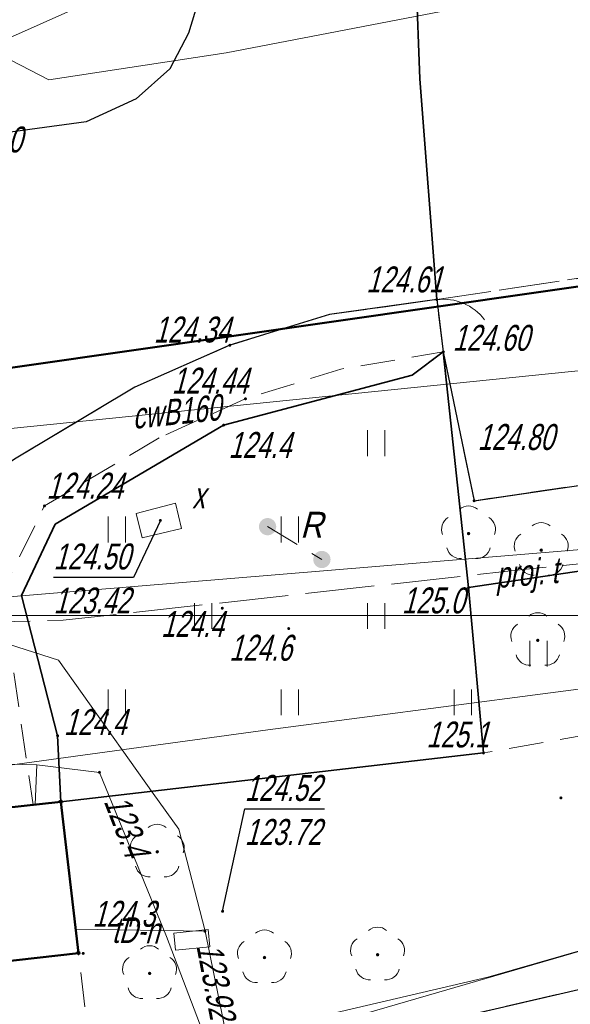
# Model space of a CAD drawing. Extents: x 7463256 to 7464485, y 5957341 to 5958260.
# Tile 17 of 256: x 7463323 to 7463339, y 5957489 to 5957517. Entities that reach past the tile are written whole.
import ezdxf
from ezdxf.enums import TextEntityAlignment as Align

# ---------------------------------------------------------------- set-up
doc = ezdxf.new("R2010")
doc.units = 0
doc.header["$MEASUREMENT"] = 0
for name, pattern in [('1.5_0.5', [2, 1.5, -0.5]), ('218-500', [1, 0.5, -0.5]), ('ib07_500', [1.5, 1, -0.5]), ('ktok04-500', [0]), ('l219_500', [0]), ('mz1.0_0.5', [1.5, 1, -0.5]), ('mz2.0_0.5', [2.5, 2, -0.5])]:
    doc.linetypes.add(name, pattern=pattern)
doc.layers.get('0').update_dxf_attribs({"color": 2, "linetype": 'CONTINUOUS', "lineweight": 5})
for name, color, linetype in [('218-Granica użytku', 7, 'CONTINUOUS'), ('219-Linia granicy', 7, 'CONTINUOUS'), ('312-Budynek (powierzchnia)', 7, 'CONTINUOUS'), ('chodnik (powierzchnia)', 7, 'CONTINUOUS'), ('drzewo liściaste (punkt)', 7, 'CONTINUOUS'), ('furtka (linia)', 7, 'CONTINUOUS'), ('furtka (linia) - symbol', 7, 'CONTINUOUS'), ('jezdnia (powierzchnia)', 7, 'CONTINUOUS'), ('krawężnik (linia)', 7, 'CONTINUOUS'), ('ogrodzenie trwałe (linia)', 7, 'CONTINUOUS'), ('plac (powierzchnia)', 7, 'CONTINUOUS'), ('przewód ciepłowniczy (linia)', 7, 'CONTINUOUS'), ('przewód ciepłowniczy (linia)-Atr1', 7, 'CONTINUOUS'), ('przewód elektroenergetyczny (linia)', 7, 'CONTINUOUS'), ('przewód kanalizacyjny (linia)', 7, 'CONTINUOUS'), ('przewód telekomunikacyjny (linia)', 7, 'CONTINUOUS'), ('przewód telekomunikacyjny (linia)-Atr1', 7, 'CONTINUOUS'), ('przewód telekomunikacyjny - projektowany lub w budowie (linia) - ob. projektowany', 7, 'CONTINUOUS'), ('przewód telekomunikacyjny - projektowany lub w budowie (linia) - ob. projektowany-Atr1', 7, 'CONTINUOUS'), ('przewód wodociągowy (linia)', 7, 'CONTINUOUS'), ('Punkt budynku', 7, 'CONTINUOUS'), ('punkt o określonej wysokości (sieć elektroenergetyczna)', 7, 'CONTINUOUS'), ('punkt o określonej wysokości (sieć elektroenergetyczna)-Atr2', 7, 'CONTINUOUS'), ('punkt o określonej wysokości (sieć niezidentyfikowana)', 7, 'CONTINUOUS'), ('punkt o określonej wysokości (sieć niezidentyfikowana)-Atr2', 7, 'CONTINUOUS'), ('punkt o określonej wysokości (sieć niezidentyfikowana)-Atr3', 7, 'CONTINUOUS'), ('punkt o określonej wysokości (sieć telekomunikacyjna)', 7, 'CONTINUOUS'), ('punkt o określonej wysokości (sieć telekomunikacyjna)-Atr2', 7, 'CONTINUOUS'), ('punkt o określonej wysokości (sieć telekomunikacyjna)-Atr3', 7, 'CONTINUOUS'), ('punkt wysokościowy naturalny', 7, 'CONTINUOUS'), ('punkt wysokościowy naturalny-Atr2', 7, 'CONTINUOUS'), ('punkt wysokościowy naturalny-Atr3', 7, 'CONTINUOUS'), ('punkt wysokościowy sztuczny', 7, 'CONTINUOUS'), ('punkt wysokościowy sztuczny-Atr2', 7, 'CONTINUOUS'), ('reklama lub tablica informacyjna (linia)', 7, 'CONTINUOUS'), ('reklama lub tablica informacyjna (linia) - symbol', 7, 'CONTINUOUS'), ('reklama lub tablica informacyjna - opis', 7, 'CONTINUOUS'), ('studzienka - przewód niezidentyfikowany (powierzchnia)', 7, 'CONTINUOUS'), ('studzienka - przewód niezidentyfikowany (powierzchnia)-Atr17', 7, 'CONTINUOUS'), ('studzienka prostokątna - przewód telekomunikacyjny (punkt)', 7, 'CONTINUOUS'), ('trawnik (powierzchnia)', 7, 'CONTINUOUS'), ('trawnik (powierzchnia) - symbol', 7, 'CONTINUOUS'), ('Wstawianie ramki sekcyjnej z opisem', 7, 'CONTINUOUS')]:
    doc.layers.add(name, color=color, linetype=linetype)
doc.styles.get("Standard").update_dxf_attribs({"font": 'txt', "width": 0.75})
doc.linetypes.add('902-500', pattern='A,3.75,0,[1,ksztalty.shx,S=0.5,R=0,X=0,Y=0],3.75', length=7.5)

# ---------------------------------------------------------------- blocks, each defined once
blk = doc.blocks.new('PW02')
at = {"linetype": 'Continuous', "lineweight": 13}
h = blk.add_hatch(color=0, dxfattribs=at)
edge = h.paths.add_edge_path()
edge.add_arc((0, 0), 0.045, 0, 360)
blk = doc.blocks.new('PW01')
at = {"linetype": 'Continuous', "lineweight": 13}
h = blk.add_hatch(color=0, dxfattribs=at)
edge = h.paths.add_edge_path()
edge.add_arc((0, 0), 0.045, 0, 360)
blk = doc.blocks.new('OP021')
at = {"linetype": 'Continuous', "lineweight": 13}
h = blk.add_hatch(color=0, dxfattribs=at)
edge = h.paths.add_edge_path()
edge.add_arc((0, 0), 0.05, 0, 360)
at = {"color": 0, "linetype": 'Continuous', "lineweight": 13}
for centre, start, end in [((0, 0.4), 49.272, 130.728), ((-0.38, 0.124), 121.308, 202.548), ((0.38, 0.124), 337.452, 58.692), ((-0.235, -0.324), 193.221, 274.871), ((0.235, -0.324), 265.129, 346.779)]:
    blk.add_arc(centre, 0.4, start, end, dxfattribs=at)
blk = doc.blocks.new('US15B')
at = {"color": 0, "linetype": 'Continuous', "lineweight": 0}
blk.add_lwpolyline([(-0.5, -0.25), (0.5, -0.25), (0.5, 0.25), (-0.5, 0.25)], close=True, dxfattribs=at)
blk = doc.blocks.new('TU04')
at = {"color": 0, "linetype": 'Continuous', "lineweight": 13}
for p, q in [((0, 0), (0, 0.75)), ((0.5, 0), (0.5, 0.75))]:
    blk.add_line(p, q, dxfattribs=at)
blk = doc.blocks.new('OK04')
at = {"color": 0, "linetype": 'Continuous', "lineweight": 0}
blk.add_arc((1.5, 0.001), 1.5, 120, 180, dxfattribs=at)
blk = doc.blocks.new('IB07')
at = {"linetype": 'Continuous', "lineweight": 13}
h = blk.add_hatch(color=0, dxfattribs=at)
edge = h.paths.add_edge_path()
edge.add_arc((0, 0), 0.25, 0, 360)
blk = doc.blocks.new('PUNKTBUD')
at = {"color": 0}
blk.add_circle((0, 0), 0.045, dxfattribs=at)

msp = doc.modelspace()

# ---------------------------------------------------------------- linework, layer by layer
at = {"layer": '218-Granica użytku', "color": 3, "linetype": '218-500', "lineweight": 18, "flags": 128}
msp.add_lwpolyline([(7463349.73, 5957511.05), (7463320.08, 5957506.8)], dxfattribs=at)
at = {"layer": '219-Linia granicy', "color": 3, "linetype": 'l219_500', "lineweight": 50, "flags": 128}
msp.add_lwpolyline([(7463349.73, 5957511.05), (7463320.08, 5957506.8)], dxfattribs=at)
at = {"layer": '312-Budynek (powierzchnia)', "color": 7, "linetype": 'Continuous', "lineweight": 50, "flags": 128}
for points in [[(7463318.61, 5957494.01), (7463324.09, 5957494.61)], [(7463324.09, 5957494.61), (7463324.6, 5957490.23)], [(7463324.6, 5957490.23), (7463319.13, 5957489.61)]]:
    msp.add_lwpolyline(points, dxfattribs=at)
at = {"layer": 'chodnik (powierzchnia)', "color": 7, "linetype": 'mz1.0_0.5', "lineweight": 18, "flags": 128}
msp.add_lwpolyline([(7463326.94, 5957505.14), (7463323.62, 5957503.17), (7463322.39, 5957500.67), (7463323.29, 5957494.52), (7463321.8, 5957494.36), (7463320.49, 5957503.06), (7463322.8, 5957504.55), (7463326.23, 5957506.61), (7463328.98, 5957507.82), (7463331.86, 5957508.71), (7463334.96, 5957509.14), (7463335.15, 5957507.63), (7463332.19, 5957507.13), (7463329.43, 5957506.27)], close=True, dxfattribs=at)
at = {"layer": 'furtka (linia)', "color": 7, "linetype": 'ktok04-500', "lineweight": 18, "flags": 128}
msp.add_lwpolyline([(7463334.96, 5957509.14), (7463335.15, 5957507.63)], dxfattribs=at)
at = {"layer": 'jezdnia (powierzchnia)', "color": 7, "linetype": '1.5_0.5', "lineweight": 18, "flags": 128}
for points in [[(7463591.769, 5957590.04), (7463594.62, 5957579.65), (7463594.79, 5957579.07), (7463596.31, 5957573.71), (7463597.08, 5957571.26), (7463598.44, 5957567.63), (7463599.77, 5957563.99), (7463601.39, 5957560.33), (7463603, 5957556.92), (7463604.8, 5957553.45), (7463606.67, 5957549.88), (7463607.91, 5957547.85), (7463608.89, 5957546.32), (7463610.59, 5957543.72), (7463613.11, 5957540.23), (7463614.06, 5957539.06), (7463616.64, 5957535.71), (7463619.11, 5957532.45), (7463621.08, 5957529.83), (7463628.6, 5957519.98), (7463628.85, 5957519.6), (7463629.15, 5957519.23), (7463629.46, 5957518.87), (7463629.77, 5957518.51), (7463630.08, 5957518.15), (7463630.4, 5957517.79), (7463630.71, 5957517.44), (7463631.03, 5957517.09), (7463631.36, 5957516.74), (7463631.69, 5957516.39), (7463632.02, 5957516.05), (7463632.35, 5957515.71), (7463632.67, 5957515.38), (7463632.99, 5957515.05), (7463633.31, 5957514.73), (7463633.64, 5957514.41), (7463633.97, 5957514.1), (7463634.3, 5957513.79), (7463634.64, 5957513.48), (7463634.98, 5957513.18), (7463635.33, 5957512.88), (7463635.68, 5957512.58), (7463636.03, 5957512.29), (7463636.4, 5957511.99), (7463636.78, 5957511.7), (7463637.16, 5957511.42), (7463637.55, 5957511.14), (7463637.94, 5957510.87), (7463638.34, 5957510.6), (7463638.74, 5957510.35), (7463639.14, 5957510.09), (7463639.55, 5957509.85), (7463639.96, 5957509.61), (7463640.38, 5957509.38), (7463642.84, 5957508.24), (7463664.97, 5957492.53), (7463637.77, 5957502.4), (7463635.02, 5957503.55), (7463634.57, 5957503.76), (7463634.12, 5957503.98), (7463633.68, 5957504.22), (7463633.25, 5957504.47), (7463632.83, 5957504.73), (7463632.41, 5957505), (7463632.01, 5957505.29), (7463631.61, 5957505.59), (7463631.22, 5957505.9), (7463630.84, 5957506.22), (7463629.34, 5957507.67), (7463614.31, 5957526.12), (7463607.42, 5957531.18), (7463601.26, 5957534.12), (7463592.11, 5957537.46), (7463582.8, 5957540.04), (7463578.77, 5957540.9), (7463562.61, 5957542.27), (7463545.44, 5957541.57), (7463525.75, 5957538.68), (7463489.6, 5957533.13), (7463485.87, 5957532.52), (7463482.19, 5957530.95), (7463472.45, 5957526.44), (7463471.25, 5957525.52), (7463470.32, 5957524.14), (7463469.89, 5957523.54), (7463467.66, 5957515.23), (7463467.32, 5957515.32), (7463466.99, 5957515.41), (7463466.65, 5957515.5), (7463466.18, 5957513.75), (7463466.52, 5957513.66), (7463466.85, 5957513.57), (7463467.19, 5957513.48), (7463469.89, 5957523.54), (7463463.58, 5957500.08), (7463463.25, 5957500.17), (7463462.92, 5957500.25), (7463462.59, 5957500.34), (7463462.14, 5957498.62), (7463462.47, 5957498.53), (7463462.8, 5957498.45), (7463463.13, 5957498.36), (7463459.63, 5957485.41), (7463458.39, 5957485.74), (7463455.73, 5957476.33), (7463457.09, 5957475.96), (7463463.86, 5957474.19), (7463464.79, 5957477.72), (7463467.83, 5957476.92), (7463467.77, 5957476.7), (7463467.71, 5957476.47), (7463467.66, 5957476.25), (7463468.82, 5957475.94), (7463468.88, 5957476.17), (7463468.93, 5957476.4), (7463468.99, 5957476.62), (7463469.28, 5957476.55), (7463469.96, 5957476.37), (7463470.75, 5957479.31), (7463471.02, 5957479.24), (7463471.29, 5957479.17), (7463471.56, 5957479.1), (7463471.83, 5957479.03), (7463469.83, 5957470.77), (7463468.39, 5957465.19), (7463471.46, 5957464.38), (7463467.55, 5957451.02), (7463465.51, 5957447), (7463462.32, 5957444.2), (7463449.04, 5957441.48), (7463441.03, 5957432.97), (7463438.44, 5957432.79), (7463435.93, 5957446.13), (7463438.61, 5957447.13), (7463439.57, 5957448.35), (7463450.04, 5957473.65), (7463451.08, 5957474.98), (7463451.12, 5957475.5), (7463448.75, 5957493.58), (7463456.62, 5957522.72), (7463456.51, 5957523.19), (7463455.66, 5957524.38), (7463454.47, 5957525.36), (7463440.27, 5957523.26), (7463439.84, 5957522.97), (7463439.26, 5957522.18), (7463438.92, 5957521.22), (7463438.85, 5957519.83), (7463439.85, 5957520.02), (7463442.8, 5957520.53), (7463445.75, 5957498.83), (7463448.6, 5957476.77), (7463437.54, 5957475.3), (7463431.96, 5957518.66), (7463431.44, 5957520.19), (7463430.5, 5957521.48), (7463429.27, 5957522.42), (7463427.78, 5957522.99), (7463426.09, 5957523.13), (7463421.69, 5957522.49), (7463418.79, 5957521.92), (7463376.01, 5957515.32), (7463334.96, 5957509.14), (7463334.47, 5957515.53), (7463334.26, 5957521.17), (7463334.04, 5957522.29), (7463334.48, 5957520.99), (7463334.79, 5957520.19), (7463335.34, 5957519.65), (7463336.05, 5957519.42), (7463337.13, 5957519.61), (7463338.12, 5957520.23), (7463338.91, 5957521.17), (7463339.69, 5957522.36), (7463342.64, 5957522.54), (7463343.21, 5957521.22), (7463343.94, 5957520.24), (7463344.8, 5957519.42), (7463345.72, 5957518.76), (7463346.74, 5957518.19), (7463347.84, 5957517.75), (7463348.77, 5957517.46), (7463382.62, 5957522.66), (7463407.52, 5957526.48), (7463412.42, 5957527.23), (7463432.39, 5957530.36), (7463438.28, 5957531.28), (7463439.27, 5957531.43), (7463440.77, 5957531.67), (7463463.05, 5957535.17), (7463469.41, 5957536.19), (7463485.95, 5957538.82), (7463487.91, 5957539.15), (7463505.7, 5957542.11), (7463506.8, 5957542.48), (7463507.91, 5957543.56), (7463509.24, 5957545.81), (7463509.79, 5957547.9), (7463514.89, 5957549.48), (7463515.34, 5957548.02), (7463516.02, 5957546.59), (7463516.84, 5957545.44), (7463517.92, 5957544.71), (7463519.34, 5957544.39), (7463529.12, 5957545.81), (7463536.72, 5957547.02), (7463542.97, 5957547.77), (7463550.75, 5957548.47), (7463557.74, 5957548.84), (7463562.91, 5957548.67), (7463569.76, 5957548.4), (7463579.41, 5957548.08), (7463582.97, 5957549.54), (7463585.43, 5957551.54), (7463587.37, 5957553.5), (7463588.97, 5957555.95), (7463589.14, 5957555.59), (7463589.64, 5957556.42), (7463590.36, 5957558.13), (7463590.82, 5957559.79), (7463591.1, 5957561.3), (7463591.18, 5957562.71), (7463591.21, 5957564.41), (7463590.65, 5957566.85), (7463589.9, 5957570.06), (7463589.09, 5957573.66), (7463588.01, 5957579.07), (7463587.09, 5957582.93), (7463585.652, 5957589.138)], [(7463317.15, 5957348.145), (7463316.98, 5957349.48), (7463316.09, 5957356.08), (7463314.64, 5957367.19), (7463312.31, 5957384.69), (7463310.67, 5957397.23), (7463309.43, 5957406.17), (7463308.8, 5957411.03), (7463306.95, 5957425.69), (7463305.51, 5957436.41), (7463304.26, 5957446.16), (7463304.38, 5957447.86), (7463305.82, 5957457.8), (7463307.03, 5957465.62), (7463307.44, 5957469.04), (7463307.82, 5957471.16), (7463307.71, 5957472.78), (7463307.08, 5957474.42), (7463306.28, 5957475.73), (7463305.44, 5957476.74), (7463304.35, 5957477.51), (7463303.02, 5957477.94), (7463301.78, 5957477.85), (7463293.48, 5957476.69), (7463293.12, 5957475.87), (7463292.56, 5957481.3), (7463293.01, 5957480.62), (7463293.46, 5957480.66), (7463297.18, 5957481.24), (7463299.29, 5957481.6), (7463301.7, 5957482.22), (7463304.23, 5957483.67), (7463305.89, 5957485.29), (7463306.79, 5957486.78), (7463307.25, 5957488.46), (7463307.52, 5957491.77), (7463307.44, 5957494.14), (7463307.2, 5957496.1), (7463306.84, 5957497.89), (7463306.28, 5957499.68), (7463304.95, 5957501.72), (7463303.39, 5957503.29), (7463301.53, 5957504.45), (7463299.2, 5957504.96), (7463293.5, 5957504.96), (7463293.07, 5957515.5), (7463293.78, 5957515.59), (7463293.5, 5957520.58), (7463297.97, 5957520.69), (7463298.86, 5957516.34), (7463313.8, 5957518.19), (7463320.35, 5957513.68), (7463324.83, 5957514.29), (7463326.27, 5957514.95), (7463327.24, 5957515.82), (7463327.78, 5957516.85), (7463328.17, 5957518.13), (7463328.22, 5957519.49), (7463327.98, 5957520.49), (7463334.04, 5957522.29), (7463334.26, 5957521.17), (7463334.47, 5957515.53), (7463334.96, 5957509.14), (7463331.86, 5957508.71), (7463328.98, 5957507.82), (7463326.23, 5957506.61), (7463322.8, 5957504.55), (7463320.49, 5957503.06), (7463317.44, 5957500.73), (7463314.91, 5957498.4), (7463313.52, 5957495), (7463313.56, 5957493.1), (7463314.2, 5957490.79), (7463314.69, 5957489.82), (7463315.66, 5957488.74), (7463317.14, 5957487.49), (7463318.24, 5957486.71), (7463319.58, 5957486.11), (7463320.96, 5957485.64), (7463322.31, 5957485.45), (7463323.85, 5957485.64), (7463350.52, 5957491.84), (7463365.92, 5957495.63), (7463369.89, 5957497.05), (7463375.06, 5957499.48), (7463379.1, 5957502.37), (7463379.18, 5957503.49), (7463388.59, 5957504.66), (7463393.52, 5957467.87), (7463387.09, 5957467.63), (7463385.7, 5957467.02), (7463384.19, 5957464.97), (7463383.43, 5957463.28), (7463383.02, 5957461.27), (7463383.11, 5957459.02), (7463384.02, 5957454.15), (7463384.17, 5957452.74), (7463384.79, 5957451.42), (7463385.69, 5957450.45), (7463386.94, 5957449.82), (7463388.48, 5957449.44), (7463390.22, 5957449.36), (7463392.13, 5957449.46), (7463395.46, 5957449.91), (7463399.79, 5957419.5), (7463393.78, 5957418.91), (7463391.05, 5957417.47), (7463389.36, 5957415.11), (7463389.25, 5957413.55), (7463389.75, 5957410.62), (7463390.28, 5957406.09), (7463390.42, 5957406.11), (7463392.05, 5957393.37), (7463397.04, 5957394.01), (7463400.808, 5957364.642)]]:
    msp.add_lwpolyline(points, dxfattribs=at)
at = {"layer": 'krawężnik (linia)', "color": 7, "linetype": 'Continuous', "lineweight": 25, "flags": 128}
for points in [[(7463327.98, 5957520.49), (7463328.22, 5957519.49), (7463328.17, 5957518.13), (7463327.78, 5957516.85), (7463327.24, 5957515.82), (7463326.27, 5957514.95), (7463324.83, 5957514.29), (7463320.35, 5957513.68), (7463313.8, 5957518.19)], [(7463334.96, 5957509.14), (7463331.86, 5957508.71), (7463328.98, 5957507.82), (7463326.23, 5957506.61), (7463322.8, 5957504.55), (7463320.49, 5957503.06), (7463317.44, 5957500.73), (7463314.91, 5957498.4), (7463313.52, 5957495)], [(7463334.96, 5957509.14), (7463335.15, 5957507.63), (7463336.04, 5957503.32), (7463376.55, 5957509.27)], [(7463313.52, 5957495), (7463313.56, 5957493.1), (7463314.2, 5957490.79), (7463314.69, 5957489.82), (7463315.66, 5957488.74), (7463317.14, 5957487.49), (7463318.24, 5957486.71), (7463319.58, 5957486.11), (7463320.96, 5957485.64), (7463322.31, 5957485.45), (7463323.85, 5957485.64), (7463350.52, 5957491.84)]]:
    msp.add_lwpolyline(points, dxfattribs=at)
at = {"layer": 'ogrodzenie trwałe (linia)', "color": 7, "linetype": '902-500', "lineweight": 35, "flags": 128}
for points in [[(7463334.96, 5957509.14), (7463334.47, 5957515.53), (7463334.26, 5957521.17), (7463334.04, 5957522.29)], [(7463335.88, 5957500.81), (7463376.94, 5957506.89), (7463378.07, 5957509.35)]]:
    msp.add_lwpolyline(points, dxfattribs=at)
msp.add_lwpolyline([(7463324.09, 5957494.61), (7463324, 5957496.52), (7463322.96, 5957500.58), (7463323.93, 5957502.64), (7463328.8, 5957505.51), (7463334.25, 5957506.95), (7463335.15, 5957507.63), (7463335.88, 5957500.81), (7463336.31, 5957496.02)], close=True, dxfattribs=at)
at = {"layer": 'plac (powierzchnia)', "color": 7, "linetype": '1.5_0.5', "lineweight": 18, "flags": 128}
msp.add_lwpolyline([(7463336.04, 5957503.32), (7463335.15, 5957507.63), (7463334.96, 5957509.14), (7463376.01, 5957515.32), (7463375.89, 5957513.74), (7463376.55, 5957509.27)], close=True, dxfattribs=at)
at = {"layer": 'przewód ciepłowniczy (linia)', "color": 212, "linetype": 'Continuous', "lineweight": 18, "flags": 128}
msp.add_lwpolyline([(7463305.77, 5957496.7), (7463313.32, 5957497.56), (7463321.14, 5957498.46), (7463320.36, 5957505.18), (7463410.51, 5957514.35), (7463436.6, 5957517.07), (7463437.18, 5957511.34), (7463444.15, 5957511.8), (7463446.07, 5957511.87)], dxfattribs=at)
at = {"layer": 'przewód elektroenergetyczny (linia)', "color": 1, "linetype": 'Continuous', "lineweight": 18, "flags": 128}
for points in [[(7463290.67, 5957519.7), (7463298.52, 5957519.86), (7463300.17, 5957519.79), (7463314.08, 5957519.84), (7463317.74, 5957516.82), (7463320.85, 5957515.94), (7463327.37, 5957518.85), (7463335.01, 5957521.42), (7463335.92, 5957521.44), (7463337.33, 5957521.08), (7463338.07, 5957521.18), (7463344.01, 5957521.95), (7463345.53, 5957522.15), (7463346.36, 5957520.9), (7463350.25, 5957519.46), (7463349.74, 5957520.6), (7463351.65, 5957521.21), (7463355.11, 5957521.15), (7463358.03, 5957521.31), (7463375.55, 5957524.15), (7463377.56, 5957524.92), (7463378.77, 5957525.62), (7463380.59, 5957525.9), (7463380.61, 5957524.29)], [(7463263.833, 5957494.945), (7463263.98, 5957495.2), (7463265.46, 5957497.88), (7463268.28, 5957505.45), (7463271.05, 5957512.85), (7463275.28, 5957516.78), (7463273.83, 5957518.59), (7463277.5, 5957518.42), (7463284.66, 5957518.14), (7463293.04, 5957517.82), (7463294.05, 5957518.27), (7463296.51, 5957519.41), (7463300.07, 5957518.81), (7463303.77, 5957518.46), (7463313.28, 5957517.67), (7463320.72, 5957517.06), (7463323.75, 5957515.5), (7463328.87, 5957516.28), (7463337.54, 5957517.96), (7463350.25, 5957519.46), (7463356.75, 5957520.49), (7463366.81, 5957521.85)], [(7463290.67, 5957519.7), (7463289.7, 5957519.1), (7463290.33, 5957513.17), (7463290.98, 5957506.64), (7463291.79, 5957499.08), (7463292.25, 5957496.06), (7463292.94, 5957492.13), (7463293.39, 5957489.2), (7463295.48, 5957489.42), (7463305.58, 5957489.25), (7463316.46, 5957489.79), (7463318.88, 5957487.42), (7463320.5, 5957486.66), (7463322.09, 5957486.71), (7463325.29, 5957487.21), (7463330, 5957488.03), (7463336.44, 5957489.53), (7463342.77, 5957491.36), (7463348.46, 5957492.46), (7463354.66, 5957493.8), (7463358.34, 5957494.89), (7463364.32, 5957498.49), (7463365.67, 5957497.24)], [(7463318.99, 5957495.78), (7463323.4, 5957495.68), (7463325.21, 5957495.46), (7463327.15, 5957490.71), (7463328.52, 5957487.11), (7463329.93, 5957480.17), (7463330.2, 5957474.81), (7463331.36, 5957472.02), (7463332.26, 5957468.52), (7463333.27, 5957465.86), (7463334.94, 5957462.95)], [(7463323.4, 5957495.68), (7463323.35, 5957494.53)]]:
    msp.add_lwpolyline(points, dxfattribs=at)
at = {"layer": 'przewód kanalizacyjny (linia)', "color": 34, "linetype": 'Continuous', "lineweight": 18, "flags": 128}
msp.add_lwpolyline([(7463364.33, 5957497.59), (7463354.42, 5957494.74), (7463330.14, 5957487.68), (7463324.01, 5957485.89)], dxfattribs=at)
at = {"layer": 'przewód telekomunikacyjny (linia)', "color": 30, "linetype": 'Continuous', "lineweight": 18, "flags": 128}
for points in [[(7463365.34, 5957504.64), (7463347.17, 5957502.57), (7463319.1, 5957500.25), (7463317.02, 5957499.9), (7463306.13, 5957498.76), (7463296.26, 5957497.45), (7463295.91, 5957497.44)], [(7463263.838, 5957494.901), (7463265.7, 5957495.13), (7463271.8, 5957496.04), (7463277.49, 5957496.85), (7463297.44, 5957498.74), (7463303.77, 5957500.26), (7463308.96, 5957501.04), (7463315.01, 5957501.59), (7463324.03, 5957498.71), (7463326.76, 5957494.85), (7463327.5, 5957493.82), (7463328.27, 5957490.86), (7463329.31, 5957485.73), (7463331.41, 5957475.27), (7463332.95, 5957467.36), (7463333.97, 5957462.09), (7463335.66, 5957453.07), (7463349.47, 5957455.23), (7463373.8, 5957458.8)], [(7463324.52, 5957490.92), (7463328.27, 5957490.86)]]:
    msp.add_lwpolyline(points, dxfattribs=at)
at = {"layer": 'przewód telekomunikacyjny - projektowany lub w budowie (linia) - ob. projektowany', "color": 30, "linetype": 'mz2.0_0.5', "lineweight": 18, "flags": 128}
msp.add_lwpolyline([(7463296.33, 5957497.38), (7463306.23, 5957498.42), (7463319.16, 5957499.75), (7463324.16, 5957499.86), (7463337.54, 5957501.34), (7463362.48, 5957503.87), (7463372.7, 5957506.76), (7463377.82, 5957507.21), (7463379, 5957509.46), (7463391.26, 5957511.36), (7463392.42, 5957514.13), (7463408.33, 5957516.73), (7463409.45, 5957516.06)], dxfattribs=at)
at = {"layer": 'przewód wodociągowy (linia)', "color": 5, "linetype": 'Continuous', "lineweight": 18, "flags": 128}
msp.add_lwpolyline([(7463302.53, 5957492.96), (7463318.88, 5957495.16), (7463330.08, 5957496.69), (7463340.68, 5957498.08), (7463350.44, 5957499.36), (7463366.59, 5957501.65), (7463379.75, 5957503.36)], dxfattribs=at)
at = {"layer": 'punkt o określonej wysokości (sieć niezidentyfikowana)-Atr2', "color": 7, "flags": 128}
msp.add_lwpolyline([(7463326.97, 5957502.75), (7463326.19, 5957501.1), (7463323.882, 5957501.1)], dxfattribs=at)
at = {"layer": 'punkt o określonej wysokości (sieć telekomunikacyjna)-Atr2', "color": 7, "flags": 128}
msp.add_lwpolyline([(7463328.77, 5957491.44), (7463329.41, 5957494.4), (7463331.718, 5957494.4)], dxfattribs=at)
at = {"layer": 'reklama lub tablica informacyjna (linia)', "color": 7, "linetype": 'ib07_500', "lineweight": 18, "flags": 128}
msp.add_lwpolyline([(7463330.07, 5957502.57), (7463331.64, 5957501.62)], dxfattribs=at)
at = {"layer": 'studzienka - przewód niezidentyfikowany (powierzchnia)', "color": 7, "linetype": 'Continuous', "lineweight": 18, "flags": 128}
msp.add_lwpolyline([(7463326.27, 5957502.95), (7463327.41, 5957503.25), (7463327.58, 5957502.52), (7463326.44, 5957502.25)], close=True, dxfattribs=at)
at = {"layer": 'trawnik (powierzchnia)', "color": 7, "linetype": 'mz1.0_0.5', "lineweight": 18, "flags": 128}
for points in [[(7463427.91, 5957521.34), (7463429.03, 5957520.73), (7463429.88, 5957519.81), (7463430.41, 5957518.67), (7463431.13, 5957512.62), (7463430.73, 5957512.56), (7463430.33, 5957512.5), (7463429.94, 5957512.45), (7463429.54, 5957512.39), (7463421.14, 5957511.36), (7463414.79, 5957510.59), (7463409.77, 5957513.24), (7463400.75, 5957511.9), (7463389.09, 5957509.94), (7463378.99, 5957507.88), (7463377.07, 5957505.56), (7463376.83, 5957503.28), (7463376.64, 5957503.17), (7463336.31, 5957496.02), (7463335.88, 5957500.81), (7463335.15, 5957507.63), (7463336.04, 5957503.32), (7463376.55, 5957509.27), (7463375.89, 5957513.74), (7463420.12, 5957520.67), (7463426.39, 5957521.68)], [(7463335.88, 5957500.81), (7463336.31, 5957496.02), (7463324.09, 5957494.61), (7463324, 5957496.52), (7463322.96, 5957500.58), (7463323.93, 5957502.64), (7463328.8, 5957505.51), (7463334.25, 5957506.95), (7463335.15, 5957507.63)], [(7463318.61, 5957494.01), (7463319.13, 5957489.61), (7463324.6, 5957490.23), (7463325.13, 5957485.93), (7463323.85, 5957485.64), (7463322.31, 5957485.45), (7463320.96, 5957485.64), (7463319.58, 5957486.11), (7463318.24, 5957486.71), (7463317.14, 5957487.49), (7463315.66, 5957488.74), (7463314.69, 5957489.82), (7463314.2, 5957490.79), (7463313.56, 5957493.1), (7463313.24, 5957494.98), (7463318.38, 5957495.75)]]:
    msp.add_lwpolyline(points, close=True, dxfattribs=at)
at = {"layer": 'Wstawianie ramki sekcyjnej z opisem', "color": 7, "linetype": 'Continuous', "lineweight": 13, "flags": 128}
for points in [[(7463531.751, 5957500), (7463263.289, 5957500)], [(7463263.289, 5957500), (7463531.751, 5957500)]]:
    msp.add_lwpolyline(points, dxfattribs=at)

# ---------------------------------------------------------------- block references
at = {"layer": 'drzewo liściaste (punkt)', "color": 94, "linetype": 'Continuous', "lineweight": 13}
for p in [(7463335.88, 5957502.37), (7463337.98, 5957501.89), (7463337.88, 5957499.28), (7463326.88, 5957493.16), (7463329.98, 5957490.1), (7463333.25, 5957490.18), (7463326.66, 5957489.64)]:
    msp.add_blockref('OP021', p, dxfattribs=at)
at = {"layer": 'furtka (linia) - symbol', "color": 7, "linetype": 'Continuous', "lineweight": 18, "rotation": 277.172}
msp.add_blockref('OK04', (7463334.96, 5957509.14), dxfattribs=at)
at = {"layer": 'Punkt budynku', "color": 5, "linetype": 'Continuous', "lineweight": 18}
for p in [(7463324.09, 5957494.61), (7463324.6, 5957490.23)]:
    msp.add_blockref('PUNKTBUD', p, dxfattribs=at)
at = {"layer": 'punkt o określonej wysokości (sieć elektroenergetyczna)', "color": 1, "linetype": 'Continuous', "lineweight": 13}
msp.add_blockref('PW01', (7463325.21, 5957495.46), dxfattribs=at)
at = {"layer": 'punkt o określonej wysokości (sieć niezidentyfikowana)', "color": 7, "linetype": 'Continuous', "lineweight": 13}
msp.add_blockref('PW01', (7463326.97, 5957502.75), dxfattribs=at)
at = {"layer": 'punkt o określonej wysokości (sieć telekomunikacyjna)', "color": 30, "linetype": 'Continuous', "lineweight": 13, "rotation": 5.71}
msp.add_blockref('PW01', (7463328.77, 5957491.44), dxfattribs=at)
at = {"layer": 'punkt o określonej wysokości (sieć telekomunikacyjna)', "color": 30, "linetype": 'Continuous', "lineweight": 13}
msp.add_blockref('PW01', (7463328.26, 5957490.86), dxfattribs=at)
at = {"layer": 'punkt wysokościowy naturalny', "color": 7, "linetype": 'Continuous', "lineweight": 13}
for p in [(7463328.8, 5957505.51), (7463335.88, 5957500.81), (7463328.76, 5957500.21), (7463330.68, 5957499.62), (7463324, 5957496.52), (7463336.31, 5957496.02), (7463338.55, 5957494.72), (7463324.74, 5957490.22)]:
    msp.add_blockref('PW01', p, dxfattribs=at)
at = {"layer": 'punkt wysokościowy sztuczny', "color": 7, "linetype": 'Continuous', "lineweight": 13}
for p in [(7463334.96, 5957509.14), (7463328.98, 5957507.82), (7463335.15, 5957507.63), (7463329.43, 5957506.27), (7463336.04, 5957503.32), (7463323.62, 5957503.17)]:
    msp.add_blockref('PW02', p, dxfattribs=at)
at = {"layer": 'reklama lub tablica informacyjna (linia) - symbol', "color": 7, "linetype": 'Continuous', "lineweight": 18}
for p in [(7463330.07, 5957502.57), (7463331.64, 5957501.62)]:
    msp.add_blockref('IB07', p, dxfattribs=at)
at = {"layer": 'studzienka prostokątna - przewód telekomunikacyjny (punkt)', "color": 30, "linetype": 'Continuous', "lineweight": 18, "rotation": 5.71}
msp.add_blockref('US15B', (7463327.88, 5957490.61), dxfattribs=at)
at = {"layer": 'trawnik (powierzchnia) - symbol', "color": 7, "linetype": 'Continuous', "lineweight": 18}
for p in [(7463332.96, 5957504.61), (7463325.46, 5957502.11), (7463330.46, 5957502.11), (7463327.96, 5957499.61), (7463332.96, 5957499.61), (7463337.65, 5957498.52), (7463325.46, 5957497.11), (7463330.46, 5957497.11), (7463335.46, 5957497.11)]:
    msp.add_blockref('TU04', p, dxfattribs=at)

# ---------------------------------------------------------------- texts
at = {"layer": 'przewód ciepłowniczy (linia)-Atr1', "color": 212, "oblique": 15, "width": 0.72}
msp.add_text('cwB160', height=0.75, rotation=5.808, dxfattribs=at).set_placement((7463326.15, 5957505.77), align=Align.MIDDLE_LEFT)
at = {"layer": 'przewód telekomunikacyjny (linia)-Atr1', "color": 30, "oblique": 15, "width": 0.72}
msp.add_text('tD-n', height=0.75, rotation=-0.917, dxfattribs=at).set_placement((7463325.57, 5957490.9), align=Align.MIDDLE_LEFT)
at = {"layer": 'przewód telekomunikacyjny - projektowany lub w budowie (linia) - ob. projektowany-Atr1', "color": 30, "oblique": 15, "width": 0.72}
msp.add_text('proj. t', height=0.75, rotation=4.76, dxfattribs=at).set_placement((7463336.68, 5957500.79))
at = {"layer": 'punkt o określonej wysokości (sieć elektroenergetyczna)-Atr2', "color": 1, "oblique": 15, "width": 0.72}
msp.add_text('123.4', height=0.75, rotation=291, dxfattribs=at).set_placement((7463325.33, 5957494.62))
at = {"layer": 'punkt o określonej wysokości (sieć niezidentyfikowana)-Atr2', "color": 7, "oblique": 15, "width": 0.72}
msp.add_text('124.50', height=0.75, dxfattribs=at).set_placement((7463323.882, 5957501.107), align=Align.BOTTOM_LEFT)
at = {"layer": 'punkt o określonej wysokości (sieć niezidentyfikowana)-Atr3', "color": 7, "oblique": 15, "width": 0.72}
msp.add_text('123.42', height=0.75, dxfattribs=at).set_placement((7463323.882, 5957499.832), align=Align.BOTTOM_LEFT)
at = {"layer": 'punkt o określonej wysokości (sieć telekomunikacyjna)-Atr2', "color": 30, "oblique": 15, "width": 0.72}
msp.add_text('124.52', height=0.75, dxfattribs=at).set_placement((7463329.41, 5957494.408), align=Align.BOTTOM_LEFT)
msp.add_text('123.92', height=0.75, rotation=280.64, dxfattribs=at).set_placement((7463328.01, 5957490.44))
at = {"layer": 'punkt o określonej wysokości (sieć telekomunikacyjna)-Atr3', "color": 30, "oblique": 15, "width": 0.72}
msp.add_text('123.72', height=0.75, dxfattribs=at).set_placement((7463329.41, 5957493.133), align=Align.BOTTOM_LEFT)
at = {"layer": 'punkt wysokościowy naturalny-Atr2', "color": 7, "oblique": 15, "width": 0.72}
msp.add_text('124.3', height=0.75, dxfattribs=at).set_placement((7463325.01, 5957490.99))
at = {"layer": 'punkt wysokościowy naturalny-Atr3', "color": 7, "oblique": 15, "width": 0.72}
for s, p in [('124.4', (7463328.94, 5957504.56)), ('125.0', (7463333.95, 5957500.06)), ('124.4', (7463326.99, 5957499.38)), ('124.6', (7463328.96, 5957498.69)), ('124.4', (7463324.18, 5957496.54)), ('125.1', (7463334.66, 5957496.18))]:
    msp.add_text(s, height=0.75, dxfattribs=at).set_placement(p)
at = {"layer": 'punkt wysokościowy sztuczny-Atr2', "color": 7, "oblique": 15, "width": 0.72}
for s, p in [('124.00', (7463320.76, 5957513.4)), ('124.61', (7463332.92, 5957509.35)), ('124.34', (7463326.78, 5957507.9)), ('124.60', (7463335.42, 5957507.66)), ('124.44', (7463327.3, 5957506.42)), ('124.80', (7463336.14, 5957504.79)), ('124.24', (7463323.68, 5957503.38))]:
    msp.add_text(s, height=0.75, dxfattribs=at).set_placement(p)
at = {"layer": 'reklama lub tablica informacyjna - opis', "color": 7, "linetype": 'Continuous', "lineweight": 13, "oblique": 15, "width": 0.9}
msp.add_text('R', height=0.75, dxfattribs=at).set_placement((7463331.01, 5957502.25))
at = {"layer": 'studzienka - przewód niezidentyfikowany (powierzchnia)-Atr17', "color": 7, "oblique": 15, "width": 0.72}
msp.add_text('x', height=0.75, dxfattribs=at).set_placement((7463327.89, 5957503.1))

doc.saveas('drawing.dxf')
